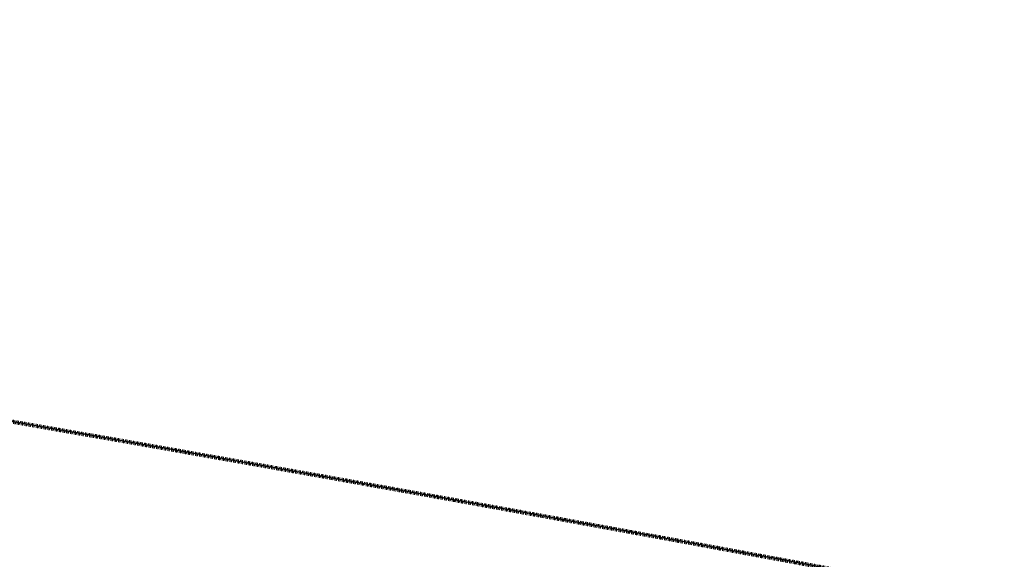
# Model space of a CAD drawing. Header units: centimetres. Extents: x -2631 to 3067, y -3659 to 381.
# Tile 139 of 149: x 247 to 439, y -1576 to -1471. Entities that reach past the tile are written whole.
import ezdxf

# ---------------------------------------------------------------- set-up
doc = ezdxf.new("R2010")
doc.units = ezdxf.units.CM
doc.linetypes.add('Tiret', pattern=[0.25, 0.125, -0.125])
doc.linetypes.add('Tiret_2_', pattern=[0.25, 0.125, -0.125])
doc.layers.add('0-1', color=7, linetype='Continuous', lineweight=5)
doc.layers.add('SOL', color=7, linetype='Continuous', lineweight=25)
doc.layers.add('ANNOTATIONS', color=4, linetype='Tiret', lineweight=100, true_color=0x00ffff)
doc.layers.add('ANNOTATIONS-3', color=4, linetype='Tiret_2_', lineweight=100, true_color=0x00ffff)

# ---------------------------------------------------------------- blocks, each defined once
blk = doc.blocks.new('B02_ARC_rvt-1-2021_015_1114_DCE_1_50_Sols')
at = {"layer": 'ANNOTATIONS'}
blk.add_arc((-2132.29, -15154.19), 13744.31, 79.294939, 82.165076, dxfattribs=at)
blk = doc.blocks.new('B02_DC_STR_rvt-1-2021_015_1114_DCE_1_50_Sols')
at = {"layer": 'ANNOTATIONS-3'}
blk.add_arc((-2138.42, -15254.54), 13910.71, 79.323025, 82.237431, dxfattribs=at)
at = {"layer": 'SOL'}
for start, end in [(79.323004, 82.237507), (79.725307, 79.826118)]:
    blk.add_arc((-2138.42, -15254.54), 13910.71, start, end, dxfattribs=at)

msp = doc.modelspace()

# ---------------------------------------------------------------- block references
at = {"layer": '0-1'}
for name in ['B02_DC_STR_rvt-1-2021_015_1114_DCE_1_50_Sols', 'B02_ARC_rvt-1-2021_015_1114_DCE_1_50_Sols']:
    msp.add_blockref(name, (0, 0), dxfattribs=at)

doc.saveas('drawing.dxf')
